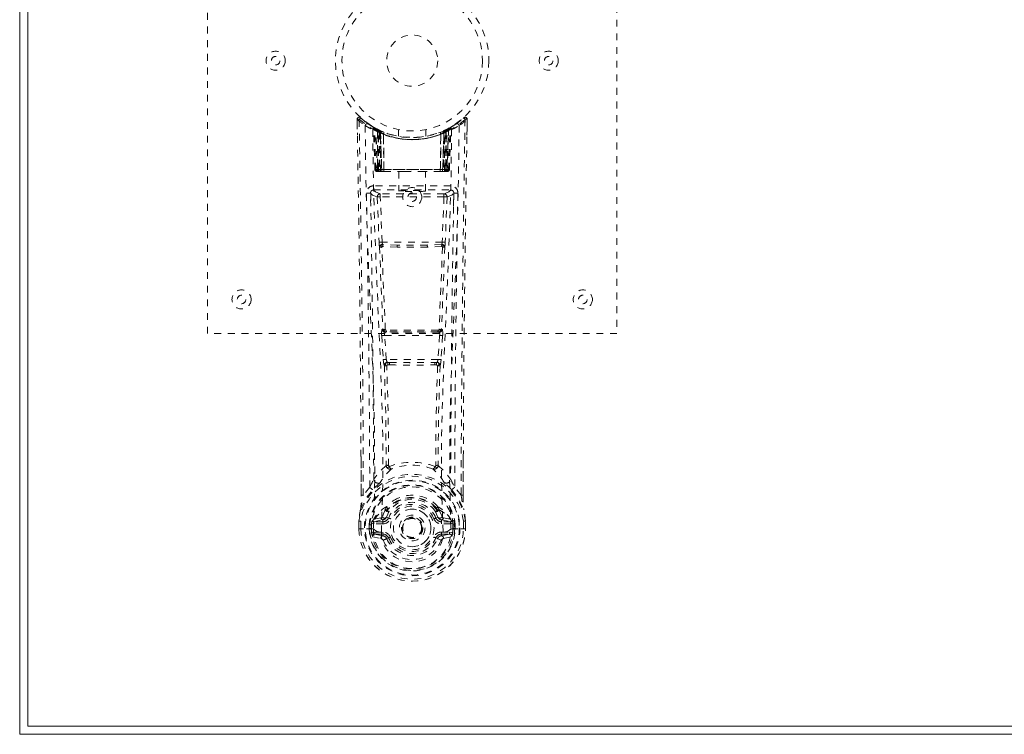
# Model space of a CAD drawing. Header units: inches. Extents: x 6.5 to 78, y 22.7 to 52.5.
# Tile 1 of 6: x 6.5 to 20.9, y 22.7 to 33.2. Entities that reach past the tile are written whole.
import ezdxf

# ---------------------------------------------------------------- set-up
doc = ezdxf.new("R2010")
doc.units = ezdxf.units.IN
doc.header["$MEASUREMENT"] = 0
doc.linetypes.add('SLD-Dashed', pattern=[0.075, 0.05, -0.025])
doc.linetypes.add('SLD-Solid', pattern=[0])

msp = doc.modelspace()

# ---------------------------------------------------------------- linework, layer by layer
at = {"color": 7, "linetype": 'SLD-Solid', "lineweight": 15}
for p, q in [((6.46, 22.709), (6.46, 52.459)), ((6.578, 52.34), (6.578, 22.827)), ((6.578, 22.827), (6.578, 52.34)), ((6.578, 22.827), (77.842, 22.827)), ((77.842, 22.827), (6.578, 22.827)), ((77.96, 22.709), (6.46, 22.709))]:
    msp.add_line(p, q, dxfattribs=at)
at = {"color": 7, "linetype": 'SLD-Dashed', "lineweight": 0}
for p, q in [((9.21, 28.584), (9.21, 36.584)), ((15.21, 36.584), (15.21, 28.584)), ((11.453, 31.747), (11.464, 31.738)), ((12.955, 31.738), (12.966, 31.747)), ((11.404, 31.655), (11.403, 31.725)), ((11.403, 31.724), (11.407, 31.494)), ((11.405, 31.725), (11.406, 31.655)), ((11.642, 31.609), (11.629, 31.617)), ((11.648, 31.605), (11.635, 31.613)), ((11.657, 31.585), (11.643, 31.593)), ((11.664, 30.988), (11.643, 31.593)), ((11.707, 31.575), (11.66, 31.599)), ((12.759, 31.599), (12.693, 31.565)), ((12.755, 30.988), (12.776, 31.593)), ((12.76, 31.6), (12.771, 31.606)), ((12.776, 31.593), (12.763, 31.585)), ((12.791, 31.617), (12.778, 31.609)), ((12.848, 31.654), (12.907, 31.698)), ((13.013, 31.494), (13.016, 31.724)), ((13.014, 31.667), (13.015, 31.725)), ((13.016, 31.725), (13.015, 31.667)), ((11.678, 30.988), (11.657, 31.585)), ((11.744, 31.539), (11.675, 31.574)), ((11.697, 30.959), (11.675, 31.574)), ((11.703, 31.544), (11.716, 31.57)), ((11.703, 31.544), (11.703, 30.988)), ((11.713, 31.539), (11.703, 31.544)), ((11.727, 31.565), (11.712, 31.572)), ((11.713, 31.539), (11.725, 31.565)), ((11.713, 30.988), (11.713, 31.539)), ((11.716, 31.57), (11.725, 31.565)), ((11.717, 31.538), (11.729, 31.564)), ((11.717, 30.988), (11.717, 31.538)), ((11.717, 31.538), (11.726, 31.533)), ((11.726, 31.533), (11.738, 31.559)), ((11.726, 31.533), (11.726, 30.988)), ((11.728, 31.564), (11.727, 31.565)), ((11.735, 31.529), (11.747, 31.555)), ((11.735, 31.529), (11.735, 30.959)), ((11.745, 31.525), (11.735, 31.529)), ((11.744, 31.539), (11.745, 31.538)), ((11.763, 30.959), (11.744, 31.539)), ((11.745, 31.525), (11.756, 31.551)), ((11.745, 31.538), (11.765, 30.959)), ((11.745, 30.959), (11.745, 31.525)), ((11.79, 31.509), (11.791, 31.508)), ((11.794, 30.959), (11.79, 31.509)), ((11.791, 31.508), (11.797, 30.959)), ((11.795, 31.535), (11.794, 31.536)), ((12.01, 31.573), (12.01, 31.476)), ((12.41, 31.476), (12.41, 31.573)), ((12.622, 30.959), (12.628, 31.508)), ((12.626, 31.536), (12.625, 31.535)), ((12.63, 31.509), (12.625, 30.959)), ((12.628, 31.508), (12.63, 31.509)), ((12.655, 30.959), (12.675, 31.538)), ((12.676, 31.539), (12.657, 30.959)), ((12.663, 31.551), (12.673, 31.555)), ((12.673, 31.555), (12.684, 31.529)), ((12.675, 31.538), (12.676, 31.539)), ((12.684, 31.529), (12.675, 31.525)), ((12.675, 31.525), (12.675, 30.959)), ((12.744, 31.574), (12.676, 31.539)), ((12.684, 30.959), (12.684, 31.529)), ((12.691, 31.564), (12.703, 31.538)), ((12.693, 31.565), (12.692, 31.564)), ((12.693, 31.533), (12.703, 31.538)), ((12.693, 30.988), (12.693, 31.533)), ((12.694, 31.565), (12.704, 31.57)), ((12.703, 31.538), (12.703, 30.988)), ((12.704, 31.57), (12.716, 31.544)), ((12.716, 31.544), (12.707, 31.539)), ((12.707, 31.539), (12.707, 30.988)), ((12.716, 30.988), (12.716, 31.544)), ((12.723, 30.959), (12.744, 31.574)), ((12.742, 30.988), (12.763, 31.585)), ((11.664, 30.988), (11.678, 30.988)), ((11.697, 30.959), (11.763, 30.959)), ((11.703, 30.988), (11.713, 30.988)), ((12.707, 30.988), (11.713, 30.988)), ((11.726, 30.988), (11.717, 30.988)), ((11.726, 30.988), (12.693, 30.988)), ((11.759, 30.959), (11.745, 30.959)), ((11.763, 30.959), (11.765, 30.959)), ((11.765, 30.959), (11.794, 30.959)), ((11.794, 30.959), (11.797, 30.959)), ((11.797, 30.959), (12.093, 30.959)), ((12.015, 30.959), (12.015, 30.673)), ((12.093, 30.959), (12.327, 30.959)), ((12.327, 30.959), (12.622, 30.959)), ((12.405, 30.673), (12.405, 30.959)), ((12.622, 30.959), (12.625, 30.959)), ((12.625, 30.959), (12.655, 30.959)), ((12.657, 30.959), (12.723, 30.959)), ((12.675, 30.959), (12.66, 30.959)), ((12.703, 30.988), (12.693, 30.988)), ((12.707, 30.988), (12.716, 30.988)), ((12.742, 30.988), (12.755, 30.988)), ((11.645, 30.75), (11.645, 30.689)), ((12.774, 30.75), (11.645, 30.75)), ((12.774, 30.689), (12.774, 30.75)), ((11.604, 30.636), (11.604, 30.45)), ((11.645, 30.689), (12.774, 30.689)), ((11.698, 30.586), (11.725, 29.923)), ((11.743, 30.632), (11.743, 30.587)), ((12.676, 30.632), (11.743, 30.632)), ((11.77, 29.925), (11.743, 30.587)), ((12.676, 30.587), (11.743, 30.587)), ((12.676, 30.587), (12.65, 29.925)), ((12.676, 30.632), (12.676, 30.587)), ((12.721, 30.586), (12.694, 29.923)), ((12.815, 30.45), (12.815, 30.636)), ((12.65, 29.925), (11.77, 29.925)), ((11.991, 29.882), (11.78, 29.888)), ((12.428, 29.882), (11.991, 29.882)), ((12.639, 29.888), (12.428, 29.882)), ((11.988, 29.849), (11.777, 29.859)), ((12.643, 29.859), (12.432, 29.849)), ((15.21, 28.584), (9.21, 28.584)), ((11.781, 28.648), (11.769, 28.644)), ((11.814, 28.602), (11.825, 28.606)), ((12.606, 28.602), (11.814, 28.602)), ((12.594, 28.606), (12.606, 28.602)), ((12.639, 28.648), (12.65, 28.644)), ((11.763, 28.554), (11.787, 28.201)), ((11.808, 28.557), (12.612, 28.557)), ((11.831, 28.204), (11.808, 28.557)), ((12.612, 28.557), (12.588, 28.204)), ((12.656, 28.554), (12.633, 28.201)), ((11.787, 28.201), (11.789, 28.174)), ((12.588, 28.204), (11.831, 28.204)), ((11.882, 28.159), (11.856, 28.16)), ((11.882, 28.159), (12.537, 28.159)), ((12.563, 28.16), (12.537, 28.159)), ((12.633, 28.201), (12.63, 28.174)), ((11.877, 28.123), (11.854, 28.123)), ((12.566, 28.123), (12.543, 28.123)), ((11.463, 26.211), (11.461, 26.779)), ((12.959, 26.766), (12.956, 26.211)), ((11.588, 26.332), (11.493, 26.214)), ((12.926, 26.214), (12.832, 26.332)), ((11.821, 26.006), (11.82, 26)), ((11.827, 26.033), (11.837, 26.049)), ((11.873, 25.982), (11.832, 25.892)), ((11.84, 25.999), (11.84, 25.993)), ((12.588, 25.892), (12.546, 25.982)), ((12.58, 25.993), (12.58, 25.999)), ((12.583, 26.049), (12.592, 26.033)), ((12.599, 26.006), (12.599, 26)), ((11.429, 25.835), (11.429, 25.831)), ((11.429, 25.722), (11.429, 25.831)), ((11.43, 25.831), (11.43, 25.721)), ((11.458, 25.831), (11.459, 25.723)), ((11.653, 25.863), (11.637, 25.85)), ((11.637, 25.85), (11.637, 25.85)), ((11.637, 25.85), (11.637, 25.85)), ((11.647, 25.825), (11.781, 25.854)), ((11.647, 25.825), (11.647, 25.795)), ((11.781, 25.825), (11.647, 25.825)), ((11.752, 25.883), (11.653, 25.863)), ((11.781, 25.854), (11.781, 25.825)), ((11.781, 25.795), (11.781, 25.825)), ((11.832, 25.892), (11.863, 25.879)), ((12.556, 25.879), (12.588, 25.892)), ((12.588, 25.892), (12.6, 25.874)), ((12.638, 25.854), (12.772, 25.825)), ((12.638, 25.825), (12.638, 25.854)), ((12.772, 25.825), (12.638, 25.825)), ((12.638, 25.795), (12.638, 25.825)), ((12.766, 25.863), (12.668, 25.883)), ((12.766, 25.863), (12.782, 25.85)), ((12.766, 25.863), (12.766, 25.863)), ((12.772, 25.795), (12.772, 25.825)), ((12.961, 25.723), (12.961, 25.831)), ((12.989, 25.721), (12.989, 25.831)), ((12.99, 25.722), (12.991, 25.831)), ((12.991, 25.831), (12.991, 25.835)), ((11.429, 25.722), (11.432, 25.722)), ((11.476, 25.722), (11.432, 25.722)), ((11.459, 25.723), (11.459, 25.722)), ((11.496, 25.723), (11.476, 25.722)), ((11.642, 25.723), (11.496, 25.723)), ((11.58, 25.726), (11.58, 25.779)), ((11.58, 25.726), (11.58, 25.726)), ((11.609, 25.778), (11.614, 25.792)), ((11.609, 25.778), (11.609, 25.726)), ((11.614, 25.726), (11.609, 25.726)), ((11.614, 25.792), (11.614, 25.726)), ((11.642, 25.722), (11.642, 25.723)), ((11.781, 25.795), (11.647, 25.795)), ((12.366, 25.74), (12.366, 25.734)), ((12.366, 25.734), (12.366, 25.719)), ((12.772, 25.795), (12.638, 25.795)), ((12.778, 25.723), (12.924, 25.723)), ((12.81, 25.778), (12.806, 25.792)), ((12.806, 25.792), (12.806, 25.726)), ((12.806, 25.726), (12.81, 25.726)), ((12.81, 25.726), (12.81, 25.778)), ((12.84, 25.779), (12.84, 25.726)), ((12.924, 25.723), (12.943, 25.722)), ((12.943, 25.722), (12.987, 25.722)), ((12.961, 25.722), (12.961, 25.723)), ((12.987, 25.722), (12.99, 25.722)), ((11.631, 25.606), (11.753, 25.579)), ((11.661, 25.673), (11.661, 25.643)), ((11.661, 25.673), (11.781, 25.673)), ((11.781, 25.618), (11.661, 25.643)), ((11.661, 25.643), (11.781, 25.643)), ((11.781, 25.673), (11.781, 25.643)), ((11.781, 25.618), (11.781, 25.643)), ((11.863, 25.588), (11.837, 25.577)), ((12.582, 25.577), (12.556, 25.588)), ((12.586, 25.585), (12.582, 25.577)), ((12.638, 25.673), (12.638, 25.643)), ((12.638, 25.673), (12.759, 25.673)), ((12.759, 25.643), (12.638, 25.618)), ((12.638, 25.618), (12.638, 25.643)), ((12.638, 25.643), (12.759, 25.643)), ((12.662, 25.671), (12.662, 25.67)), ((12.666, 25.579), (12.788, 25.606)), ((12.759, 25.643), (12.759, 25.673))]:
    msp.add_line(p, q, dxfattribs=at)
at = {"color": 7, "linetype": 'SLD-Dashed', "lineweight": 0, "flags": 128}
for points in [[(13.013, 31.725), (13.011, 31.733), (13.008, 31.74), (13.003, 31.747), (12.996, 31.751), (12.989, 31.754), (12.982, 31.755), (12.975, 31.753), (12.968, 31.749)], [(11.493, 26.214), (11.492, 26.984), (11.487, 27.752), (11.48, 28.519), (11.47, 29.284), (11.468, 29.478), (11.465, 29.675), (11.462, 29.844), (11.459, 30.031), (11.458, 30.109), (11.457, 30.19), (11.456, 30.274), (11.455, 30.348), (11.454, 30.368), (11.454, 30.402), (11.453, 30.45), (11.452, 30.512), (11.451, 30.599), (11.449, 30.704), (11.447, 30.828), (11.445, 30.969), (11.443, 31.094), (11.441, 31.192), (11.44, 31.286), (11.436, 31.522), (11.433, 31.725)], [(11.522, 31.631), (11.531, 30.876), (11.55, 30.123), (11.578, 29.373), (11.61, 28.628), (11.64, 27.889), (11.659, 27.157), (11.661, 26.434), (11.642, 25.722)], [(11.715, 31.568), (11.693, 31.581), (11.669, 31.594)], [(12.897, 31.631), (12.889, 30.876), (12.869, 30.123), (12.841, 29.373), (12.809, 28.628), (12.78, 27.889), (12.76, 27.157), (12.759, 26.434), (12.778, 25.723)], [(12.778, 31.609), (12.775, 31.608), (12.769, 31.605)], [(12.789, 31.616), (12.789, 31.616), (12.791, 31.617)], [(11.758, 25.671), (11.779, 26.383), (11.778, 27.105), (11.758, 27.837), (11.727, 28.575), (11.693, 29.319), (11.663, 30.068), (11.642, 30.821), (11.631, 31.576)], [(11.693, 31.582), (11.684, 31.585), (11.68, 31.585), (11.678, 31.579), (11.676, 31.572)], [(12.596, 31.526), (12.615, 31.531), (12.628, 31.537)], [(12.788, 31.576), (12.778, 30.821), (12.756, 30.068), (12.726, 29.319), (12.692, 28.575), (12.661, 27.837), (12.641, 27.105), (12.64, 26.383), (12.662, 25.671)], [(12.675, 31.525), (12.67, 31.535), (12.667, 31.544), (12.664, 31.549), (12.663, 31.551)], [(12.681, 31.559), (12.682, 31.557), (12.685, 31.552), (12.689, 31.543), (12.693, 31.533)], [(12.707, 31.539), (12.702, 31.549), (12.698, 31.558), (12.695, 31.564), (12.694, 31.565)], [(11.703, 30.988), (11.688, 30.988), (11.676, 30.988), (11.667, 30.988), (11.664, 30.988)], [(11.678, 30.988), (11.681, 30.988), (11.69, 30.988), (11.702, 30.988), (11.717, 30.988)], [(12.093, 30.959), (12.21, 30.968), (12.327, 30.959)], [(12.703, 30.988), (12.717, 30.988), (12.73, 30.988), (12.738, 30.988), (12.742, 30.988)], [(12.755, 30.988), (12.752, 30.988), (12.744, 30.988), (12.731, 30.988), (12.716, 30.988)], [(11.6, 30.643), (11.627, 30.614), (11.698, 30.586)], [(11.743, 30.632), (11.672, 30.66), (11.645, 30.689)], [(11.743, 30.587), (11.727, 30.587), (11.713, 30.586), (11.703, 30.586), (11.698, 30.586)], [(12.774, 30.689), (12.747, 30.66), (12.676, 30.632)], [(12.721, 30.586), (12.716, 30.586), (12.706, 30.586), (12.692, 30.587), (12.676, 30.587)], [(12.721, 30.586), (12.792, 30.614), (12.819, 30.643)], [(11.77, 29.925), (11.754, 29.924), (11.74, 29.924), (11.73, 29.923), (11.725, 29.923)], [(12.428, 29.882), (12.21, 29.882), (11.991, 29.882)], [(12.694, 29.923), (12.69, 29.923), (12.679, 29.924), (12.665, 29.924), (12.65, 29.925)], [(11.732, 29.855), (11.756, 29.25), (11.781, 28.648)], [(11.816, 28.643), (11.79, 29.245), (11.766, 29.852)], [(12.432, 29.849), (12.21, 29.849), (11.988, 29.849)], [(12.654, 29.852), (12.63, 29.245), (12.604, 28.643)], [(12.687, 29.855), (12.664, 29.25), (12.639, 28.648)], [(11.825, 28.606), (11.817, 28.607), (11.809, 28.61), (11.803, 28.615), (11.8, 28.621), (11.8, 28.627), (11.803, 28.633), (11.808, 28.638), (11.816, 28.643)], [(12.604, 28.643), (12.611, 28.638), (12.617, 28.633), (12.619, 28.627), (12.619, 28.621), (12.616, 28.615), (12.611, 28.61), (12.603, 28.607), (12.594, 28.606)], [(11.808, 28.557), (11.8, 28.556), (11.792, 28.556), (11.785, 28.555), (11.778, 28.555), (11.773, 28.555), (11.768, 28.554), (11.765, 28.554), (11.763, 28.554)], [(12.656, 28.554), (12.651, 28.554), (12.641, 28.555), (12.627, 28.556), (12.612, 28.557)], [(11.831, 28.204), (11.816, 28.203), (11.802, 28.202), (11.792, 28.202), (11.787, 28.201)], [(12.633, 28.201), (12.628, 28.202), (12.618, 28.202), (12.603, 28.203), (12.588, 28.204)], [(11.802, 28.116), (11.823, 27.383), (11.829, 26.659)], [(11.865, 26.649), (11.859, 27.375), (11.837, 28.109)], [(12.582, 28.109), (12.561, 27.375), (12.555, 26.649)], [(12.618, 28.116), (12.596, 27.383), (12.59, 26.659)], [(11.464, 26.78), (11.464, 26.554), (11.465, 26.212)], [(12.955, 26.212), (12.955, 26.586), (12.956, 26.766)], [(11.827, 26.651), (11.729, 26.556), (11.647, 26.45)], [(11.827, 26.651), (11.829, 26.641), (11.834, 26.633), (11.84, 26.626), (11.847, 26.622), (11.855, 26.622), (11.862, 26.624), (11.869, 26.629), (11.875, 26.637)], [(12.544, 26.637), (12.55, 26.629), (12.557, 26.624), (12.565, 26.622), (12.573, 26.622), (12.58, 26.626), (12.586, 26.633), (12.59, 26.641), (12.592, 26.651)], [(12.592, 26.651), (12.691, 26.556), (12.773, 26.45)], [(11.727, 26.386), (11.736, 26.395), (11.741, 26.401)], [(12.693, 26.386), (12.684, 26.395), (12.679, 26.401)], [(11.454, 26.008), (11.531, 26.166), (11.631, 26.294)], [(12.789, 26.294), (12.889, 26.166), (12.965, 26.008)], [(11.463, 26.211), (11.463, 26.212), (11.464, 26.212), (11.467, 26.213), (11.47, 26.213), (11.475, 26.213), (11.481, 26.214), (11.487, 26.214), (11.493, 26.214)], [(12.956, 26.211), (12.956, 26.212), (12.955, 26.212), (12.953, 26.213), (12.949, 26.213), (12.944, 26.213), (12.938, 26.214), (12.932, 26.214), (12.926, 26.214)], [(11.454, 26.008), (11.44, 25.932), (11.429, 25.835)], [(11.454, 26.008), (11.453, 26.003), (11.452, 25.998)], [(11.653, 25.863), (11.73, 25.945), (11.821, 26.006)], [(11.82, 26), (11.797, 25.956), (11.775, 25.903)], [(11.821, 26.006), (11.825, 26.029), (11.827, 26.033)], [(11.854, 25.972), (11.844, 25.973), (11.834, 25.977)], [(11.84, 25.999), (11.843, 26.013), (11.851, 26.025)], [(11.842, 25.988), (11.851, 25.983), (11.861, 25.98), (11.868, 25.98), (11.873, 25.982)], [(12.546, 25.982), (12.551, 25.98), (12.559, 25.98), (12.568, 25.983), (12.578, 25.988)], [(12.586, 25.977), (12.575, 25.973), (12.565, 25.972)], [(12.569, 26.025), (12.576, 26.013), (12.58, 25.999)], [(12.592, 26.033), (12.595, 26.029), (12.599, 26.006)], [(12.599, 26.006), (12.69, 25.945), (12.766, 25.863)], [(12.599, 26), (12.623, 25.956), (12.645, 25.903)], [(12.967, 25.998), (12.967, 26.003), (12.965, 26.008)], [(12.991, 25.835), (12.979, 25.932), (12.965, 26.008)], [(12.991, 25.831), (12.98, 25.925), (12.967, 25.998)], [(11.429, 25.835), (11.43, 25.834), (11.432, 25.834), (11.435, 25.834), (11.438, 25.833), (11.443, 25.833), (11.448, 25.832), (11.453, 25.831), (11.458, 25.831)], [(11.429, 25.831), (11.429, 25.831), (11.43, 25.831), (11.432, 25.831), (11.436, 25.831), (11.441, 25.831), (11.446, 25.831), (11.452, 25.831), (11.458, 25.831)], [(11.637, 25.85), (11.631, 25.844), (11.622, 25.837)], [(11.775, 25.903), (11.763, 25.888), (11.752, 25.883)], [(11.891, 25.868), (11.885, 25.87), (11.88, 25.872), (11.876, 25.874), (11.871, 25.876), (11.868, 25.877), (11.865, 25.878), (11.864, 25.879), (11.863, 25.879)], [(12.529, 25.868), (12.534, 25.87), (12.539, 25.872), (12.544, 25.874), (12.548, 25.876), (12.551, 25.877), (12.554, 25.878), (12.556, 25.879), (12.556, 25.879)], [(12.645, 25.903), (12.656, 25.888), (12.668, 25.883)], [(12.797, 25.837), (12.791, 25.842), (12.782, 25.85)], [(12.961, 25.831), (12.966, 25.831), (12.972, 25.832), (12.977, 25.833), (12.981, 25.833), (12.985, 25.834), (12.988, 25.834), (12.99, 25.834), (12.991, 25.835)], [(12.961, 25.831), (12.967, 25.831), (12.973, 25.831), (12.979, 25.831), (12.983, 25.831), (12.987, 25.831), (12.99, 25.831), (12.991, 25.831), (12.991, 25.831)], [(11.459, 25.722), (11.453, 25.722), (11.446, 25.722), (11.441, 25.722), (11.436, 25.722), (11.433, 25.722), (11.43, 25.722), (11.429, 25.722), (11.429, 25.722)], [(11.609, 25.726), (11.606, 25.726), (11.6, 25.726), (11.59, 25.726), (11.58, 25.726)], [(11.647, 25.795), (11.63, 25.797), (11.615, 25.804)], [(11.642, 25.722), (11.658, 25.705), (11.686, 25.689)], [(11.686, 25.689), (11.72, 25.678), (11.758, 25.67)], [(12.662, 25.67), (12.7, 25.678), (12.733, 25.689)], [(12.733, 25.689), (12.762, 25.705), (12.778, 25.722)], [(12.805, 25.804), (12.789, 25.797), (12.772, 25.795)], [(12.99, 25.722), (12.991, 25.722), (12.989, 25.722), (12.987, 25.722), (12.983, 25.722), (12.978, 25.722), (12.973, 25.722), (12.967, 25.722), (12.961, 25.722)], [(11.619, 25.656), (11.638, 25.668), (11.661, 25.673)], [(11.758, 25.67), (11.758, 25.67), (11.758, 25.671)], [(11.758, 25.67), (11.762, 25.588), (11.785, 25.507), (11.825, 25.432), (11.881, 25.365), (11.951, 25.311), (12.032, 25.27), (12.119, 25.245), (12.21, 25.237), (12.3, 25.245), (12.388, 25.27), (12.468, 25.31), (12.538, 25.365), (12.594, 25.432), (12.635, 25.507), (12.657, 25.588), (12.662, 25.67)], [(11.891, 25.6), (11.885, 25.597), (11.88, 25.595), (11.876, 25.593), (11.871, 25.592), (11.868, 25.59), (11.865, 25.589), (11.864, 25.588), (11.863, 25.588)], [(12.529, 25.6), (12.534, 25.597), (12.539, 25.595), (12.544, 25.593), (12.548, 25.592), (12.551, 25.59), (12.554, 25.589), (12.556, 25.588), (12.556, 25.588)], [(12.582, 25.577), (12.584, 25.576), (12.59, 25.574), (12.598, 25.571), (12.608, 25.566), (12.618, 25.562), (12.627, 25.559), (12.633, 25.556), (12.637, 25.554)], [(12.759, 25.673), (12.781, 25.668), (12.801, 25.656)]]:
    msp.add_lwpolyline(points, dxfattribs=at)
at = {"color": 7, "linetype": 'SLD-Dashed', "lineweight": 0}
for centre, radius in [((12.21, 32.584), 1.125), ((12.21, 32.584), 1.03), ((12.21, 32.584), 0.375), ((10.21, 32.584), 0.14), ((10.21, 32.584), 0.0625), ((14.21, 32.584), 0.14), ((14.21, 32.584), 0.0625), ((12.21, 30.584), 0.14), ((12.21, 30.584), 0.0625), ((9.71, 29.084), 0.14), ((9.71, 29.084), 0.0625), ((14.71, 29.084), 0.14), ((14.71, 29.084), 0.0625), ((12.21, 25.734), 0.7), ((12.21, 25.734), 0.69), ((12.21, 25.734), 0.623), ((12.21, 25.734), 0.32), ((12.21, 25.734), 0.275), ((12.21, 25.734), 0.188), ((12.21, 25.734), 0.156), ((12.21, 25.734), 0.142), ((12.21, 25.734), 0.14), ((12.21, 25.734), 0.138)]:
    msp.add_circle(centre, radius, dxfattribs=at)
for centre, radius, start, end in [((11.433, 31.725), 0.03, 47.8758, 180.8645), ((13.544, 29.825), 2.84, 137.4035, 138.0068), ((12.207, 32.58), 1.123, 227.9178, 235.3749), ((12.213, 32.58), 1.123, 304.6242, 312.0837), ((12.986, 31.725), 0.03, 359.1362, 132.1235), ((10.928, 29.873), 2.769, 41.9855, 42.6042), ((12.217, 32.635), 1.221, 228.2159, 235.3112), ((11.441, 30.554), 1.171, 90.384, 91.8523), ((-323.286, 25.359), 334.749, 0.24309, 1.07768), ((12.21, 32.584), 1.158, 227.8872, 312.1137), ((11.552, 31.631), 0.03, 55.9474, 179.9446), ((12.193, 32.815), 1.361, 240.4671, 245.6254), ((12.178, 32.528), 1.064, 234.3731, 244.9425), ((12.21, 32.583), 1.127, 235.3621, 240.5086), ((11.613, 31.592), 0.03, 1.983, 58.9776), ((12.076, 32.36), 0.867, 238.9323, 239.7717), ((11.672, 31.563), 0.0429, 114.1662, 163.0378), ((11.626, 31.596), 0.02, 342.7354, 49.6293), ((11.627, 31.584), 0.0299, 1.9098, 59.745), ((12.209, 32.582), 1.126, 239.7585, 244.757), ((12.184, 32.199), 0.813, 228.2767, 233.7138), ((12.21, 32.584), 1.128, 240.5082, 299.4917), ((11.646, 31.573), 0.0299, 1.8124, 60.7897), ((12.211, 32.586), 1.131, 240.8336, 245.7557), ((12.208, 32.587), 1.131, 294.2452, 299.1655), ((12.233, 32.202), 0.817, 306.2997, 311.7098), ((12.774, 31.573), 0.0299, 119.2103, 178.1876), ((12.772, 31.575), 0.0273, 117.6367, 182.2872), ((12.793, 31.584), 0.0299, 120.255, 178.0902), ((12.209, 32.584), 1.128, 299.4928, 304.6365), ((12.747, 31.563), 0.0429, 16.9809, 65.8183), ((12.802, 31.593), 0.0264, 119.4168, 183.7826), ((12.806, 31.592), 0.03, 121.0224, 178.017), ((12.226, 32.817), 1.363, 294.3805, 299.5299), ((12.867, 31.631), 0.03, 0.0548, 124.0532), ((12.202, 32.636), 1.222, 304.6918, 311.7814), ((427.225, 24.484), 414.303, 178.99853, 179.76079), ((348.723, 25.35), 335.767, 178.92191, 179.75832), ((12.968, 30.045), 1.681, 88.3704, 89.3933), ((12.21, 32.615), 1.19, 240.9033, 299.0965), ((12.181, 32.191), 0.801, 229.1465, 234.58), ((12.183, 32.187), 0.796, 230.3896, 235.761), ((-14.022, 30.302), 25.73, 1.4615, 2.8408), ((12.21, 32.583), 1.155, 244.5269, 295.4731), ((12.21, 32.582), 1.155, 245.259, 294.741), ((11.714, 31.538), 0.0297, 1.4739, 64.5371), ((11.715, 31.537), 0.0297, 1.4813, 64.5848), ((12.146, 32.443), 0.974, 244.5405, 247.4794), ((12.162, 32.13), 0.724, 234.8097, 239.0666), ((12.21, 32.582), 1.155, 246.2581, 293.7419), ((11.76, 31.527), 0.0346, 329.0128, 15.067), ((11.761, 31.526), 0.0346, 329.0898, 15.1453), ((12.21, 32.547), 1.12, 248.0447, 291.9528), ((12.658, 31.526), 0.0344, 164.7142, 211.0504), ((12.659, 31.527), 0.0347, 164.947, 210.9729), ((12.257, 32.13), 0.725, 300.9354, 305.1876), ((12.704, 31.537), 0.0297, 115.4094, 178.5245), ((12.705, 31.538), 0.0297, 115.4668, 178.5234), ((12.239, 32.184), 0.792, 304.2277, 309.6217), ((12.24, 32.189), 0.8, 305.4126, 310.8587), ((38.442, 30.302), 25.73, 177.1592, 178.5385), ((11.694, 30.989), 0.03, 182.0013, 269.9925), ((11.726, 31.032), 0.0753, 216.3066, 253.1006), ((11.708, 30.989), 0.03, 181.9734, 269.9666), ((11.722, 31.138), 0.177, 260.4265, 268.515), ((12.276, 30.981), 0.573, 179.3831, 182.082), ((12.13, 30.98), 0.417, 179.0274, 183.0064), ((12.305, 30.981), 0.588, 179.3923, 182.0225), ((12.155, 30.98), 0.429, 179.0501, 182.9186), ((12.264, 30.98), 0.429, 357.0814, 0.9499), ((12.114, 30.981), 0.588, 357.978, 0.6072), ((12.698, 31.145), 0.185, 271.3829, 279.0479), ((12.288, 30.98), 0.419, 357.001, 0.9652), ((12.712, 30.989), 0.03, 270.0262, 358.0337), ((12.694, 31.032), 0.0753, 286.8966, 323.6994), ((12.143, 30.981), 0.573, 357.918, 0.6169), ((12.725, 30.989), 0.03, 270.0048, 358.0058), ((11.645, 30.645), 0.105, 89.9863, 180.8815), ((12.774, 30.645), 0.105, 359.1197, 90.0137), ((11.569, 29.788), 0.856, 87.8889, 91.906), ((-277.409, 25.304), 288.999, 0.2037, 1.05859), ((11.645, 30.644), 0.045, 90.0068, 180.9409), ((-278.942, 25.306), 290.591, 0.22542, 1.05234), ((11.743, 30.587), 0.0451, 90.4456, 181.694), ((12.676, 30.587), 0.0451, 358.2727, 89.5565), ((303.362, 25.306), 290.591, 178.94766, 179.77458), ((12.774, 30.644), 0.045, 359.0594, 89.9966), ((12.851, 29.789), 0.855, 88.0933, 92.1129), ((315.319, 25.156), 302.489, 178.96047, 179.77724), ((12.24, 29.943), 0.516, 182.1896, 189.7897), ((11.776, 29.846), 0.0452, 90.1288, 168.556), ((11.778, 29.87), 0.0216, 94.0691, 235.9955), ((11.903, 29.934), 0.134, 183.73, 198.5403), ((11.781, 29.892), 0.00464, 195.4446, 262.7345), ((11.888, 29.86), 0.111, 165.3975, 180.5076), ((12.07, 29.857), 0.0821, 162.2386, 186.0121), ((12.35, 29.857), 0.0822, 353.9906, 17.7587), ((12.639, 29.892), 0.00459, 276.8526, 344.7442), ((12.532, 29.86), 0.111, 359.534, 14.6992), ((12.516, 29.934), 0.134, 341.4615, 356.2682), ((12.642, 29.87), 0.0216, 303.9989, 85.9302), ((12.643, 29.846), 0.0452, 11.4472, 89.868), ((12.179, 29.943), 0.516, 350.2108, 357.8082), ((11.758, 29.947), 0.0956, 254.376, 274.7216), ((11.776, 29.847), 0.0114, 88.5017, 157.4596), ((12.643, 29.847), 0.0114, 22.2135, 91.2786), ((12.661, 29.947), 0.0956, 265.2785, 285.6231), ((11.951, 28.587), 0.191, 162.6851, 189.9497), ((11.814, 28.647), 0.0451, 183.9456, 269.3348), ((11.826, 28.651), 0.0451, 184.0931, 269.3052), ((11.808, 28.709), 0.0668, 245.6231, 276.1126), ((11.857, 28.573), 0.052, 146.8609, 198.5224), ((11.832, 28.649), 0.0174, 200.0939, 265.4738), ((11.835, 28.545), 0.0625, 88.5268, 99.0811), ((11.866, 28.627), 0.0353, 173.7835, 215.2109), ((12.21, -7.088), 35.722, 89.3919, 90.6082), ((12.21, -4.106), 32.715, 89.3471, 90.6533), ((12.554, 28.627), 0.0353, 324.8071, 6.2075), ((12.584, 28.544), 0.0636, 80.9784, 91.4826), ((12.587, 28.649), 0.0183, 275.7918, 338.1101), ((12.594, 28.651), 0.0451, 270.6965, 355.9051), ((12.611, 28.709), 0.0667, 263.8693, 294.4114), ((12.605, 28.647), 0.0451, 270.6621, 356.0544), ((12.562, 28.573), 0.0518, 341.3888, 33.2279), ((12.468, 28.587), 0.191, 350.0546, 17.3078), ((11.993, 28.188), 0.204, 184.055, 200.6732), ((11.848, 28.115), 0.0464, 92.4752, 179.2413), ((11.847, 28.135), 0.0271, 90.6812, 249.4124), ((11.913, 28.21), 0.0824, 183.6495, 215.4452), ((11.855, 28.178), 0.0184, 242.028, 273.5498), ((11.932, 28.136), 0.0795, 162.7945, 189.4379), ((11.938, 28.132), 0.0624, 154.2077, 188.7203), ((12.21, 61.535), 33.378, 269.4375, 270.5625), ((12.481, 28.132), 0.0624, 351.2689, 25.7958), ((12.565, 28.177), 0.0176, 265.6759, 298.7691), ((12.488, 28.136), 0.0794, 350.5725, 17.2076), ((12.508, 28.209), 0.0808, 324.2156, 356.6896), ((12.571, 28.115), 0.0464, 0.7581, 87.5254), ((12.573, 28.135), 0.0271, 290.59, 89.3163), ((12.427, 28.188), 0.204, 339.3349, 355.9389), ((11.831, 28.17), 0.0615, 242.1234, 275.9668), ((11.855, 28.105), 0.0186, 94.5919, 165.3532), ((12.21, 60.473), 32.351, 269.4099, 270.5901), ((12.564, 28.105), 0.0186, 14.5325, 85.3437), ((12.589, 28.17), 0.0615, 264.0382, 297.8716), ((12.21, 25.724), 0.972, 69.8639, 110.1345), ((12.481, 25.949), 0.867, 131.5107, 148.5604), ((11.817, 26.658), 0.0126, 326.471, 4.1249), ((11.888, 26.656), 0.0607, 184.6201, 287.3291), ((11.862, 26.703), 0.0541, 233.0484, 273.2385), ((11.879, 26.65), 0.014, 187.7749, 254.3795), ((11.934, 26.653), 0.0612, 194.8584, 242.434), ((12.21, 25.805), 0.849, 69.0471, 110.9531), ((11.938, 25.949), 0.868, 31.4427, 48.4859), ((12.532, 26.656), 0.0607, 252.6736, 355.3773), ((12.485, 26.653), 0.0612, 297.5733, 345.1343), ((12.541, 26.651), 0.0141, 285.6537, 352.1787), ((12.558, 26.703), 0.0541, 266.7637, 306.9516), ((12.603, 26.658), 0.0127, 175.8867, 213.4813), ((12.21, 25.734), 0.787, 7.3679, 172.6321), ((12.21, 25.734), 0.758, 7.3678, 172.6322), ((9.112, 27.649), 2.804, 331.9807, 334.6787), ((11.708, 26.452), 0.0607, 182.352, 303.2473), ((12.712, 26.452), 0.0607, 236.758, 357.6461), ((15.294, 27.642), 2.789, 205.3143, 208.0262), ((12.21, 25.734), 0.632, 4.1188, 175.8812), ((11.839, 26.578), 0.352, 224.3739, 233.6406), ((12.21, 25.734), 0.602, 4.2517, 175.7483), ((13.201, 24.748), 2.204, 131.995, 135.4504), ((11.218, 24.748), 2.204, 44.5496, 48.0043), ((12.58, 26.578), 0.352, 306.3565, 315.6259), ((10.028, 26.178), 1.436, 352.8152, 1.3449), ((5.853, 27.178), 5.722, 348.2063, 350.2986), ((12.157, 25.782), 0.417, 111.8214, 140.2637), ((12.21, 25.721), 0.455, 35.9728, 144.0272), ((12.21, 25.691), 0.49, 42.8675, 137.1325), ((12.21, 25.734), 0.376, 22.774, 157.226), ((12.21, 25.742), 0.413, 35.4708, 144.5336), ((12.21, 25.71), 0.504, 65.7104, 114.2902), ((12.262, 25.782), 0.417, 39.7508, 68.1638), ((18.568, 27.178), 5.724, 189.7011, 191.7926), ((14.372, 26.177), 1.416, 178.5989, 187.2436), ((12.694, 25.737), 1.268, 168.1213, 175.7648), ((12.099, 25.586), 0.532, 119.5722, 150.2111), ((11.839, 26.021), 0.0285, 228.6899, 271.135), ((11.85, 26.002), 0.0299, 184.5218, 237.2361), ((11.839, 26.027), 0.0285, 228.7109, 271.1736), ((11.32, 26.336), 0.627, 325.09, 326.3516), ((11.866, 26.049), 0.029, 181.3422, 239.0763), ((11.845, 25.992), 0.00484, 175.7097, 234.2177), ((11.854, 25.995), 0.0228, 269.5505, 325.8701), ((12.21, 25.734), 0.346, 22.7741, 157.2259), ((12.21, 25.734), 0.275, 90.0001, 269.9999), ((12.21, 25.734), 0.275, 270.0001, 89.9999), ((12.565, 25.995), 0.0228, 214.1466, 270.4724), ((12.554, 26.049), 0.029, 300.9203, 358.6694), ((12.575, 25.992), 0.00482, 305.6654, 4.4072), ((13.157, 26.375), 0.697, 213.7117, 214.8467), ((12.58, 26.027), 0.0285, 268.8359, 311.2796), ((12.58, 26.021), 0.0285, 268.8538, 311.3274), ((12.318, 25.584), 0.535, 29.8502, 60.3543), ((12.569, 26.002), 0.0301, 303.0096, 355.368), ((11.737, 25.795), 0.122, 159.7462, 175.7859), ((11.647, 25.855), 0.0305, 215.6281, 270.549), ((11.781, 25.884), 0.0299, 181.6278, 269.1229), ((11.805, 25.908), 0.0308, 189.2248, 329.7579), ((11.776, 25.914), 0.06, 275.0561, 338.6854), ((11.781, 25.914), 0.089, 270, 337.226), ((11.781, 25.914), 0.119, 270.0003, 337.2273), ((12.21, 25.734), 0.157, 84.8878, 105.7451), ((12.638, 25.914), 0.119, 202.7739, 269.9997), ((12.638, 25.914), 0.089, 202.774, 270), ((12.614, 25.908), 0.0308, 210.289, 350.7378), ((12.639, 25.904), 0.0502, 217.9354, 269.316), ((12.638, 25.884), 0.0299, 270.8819, 358.3674), ((12.773, 25.855), 0.0305, 269.4562, 324.3667), ((12.718, 25.803), 0.0867, 0.8656, 23.6022), ((12.21, 25.734), 0.781, 180.8691, 0), ((12.21, 25.734), 0.781, 180.8627, 359.1373), ((12.21, 25.734), 0.751, 180.8898, 359.1373), ((11.61, 26.38), 0.602, 267.1333, 269.9814), ((12.21, 25.734), 0.63, 180.7178, 359.2822), ((12.21, 25.734), 0.6, 180.7178, 359.2822), ((12.21, 25.734), 0.599, 173.2568, 174.3599), ((12.21, 25.734), 0.596, 180.7437, 187.5062), ((12.21, 25.707), 0.568, 178.4776, 1.5214), ((12.21, 25.734), 0.596, 352.4937, 359.2563), ((12.21, 25.734), 0.599, 5.6401, 6.7432), ((12.81, 26.38), 0.602, 270.0186, 272.8667), ((12.808, 24.407), 1.319, 88.6354, 89.9278), ((11.851, 25.687), 0.234, 187.571, 200.0277), ((11.66, 25.613), 0.0298, 88.6126, 192.2779), ((11.782, 25.588), 0.0301, 91.2015, 198.164), ((11.744, 25.538), 0.0412, 22.4931, 77.8733), ((11.781, 25.554), 0.119, 22.7727, 89.9997), ((11.781, 25.554), 0.089, 22.774, 90), ((11.775, 25.551), 0.0675, 22.9257, 84.9758), ((13.483, 21.581), 4.321, 112.3801, 113.1685), ((12.21, 25.734), 0.463, 202.774, 337.226), ((12.21, 25.734), 0.404, 202.774, 337.226), ((12.21, 25.734), 0.376, 202.774, 337.226), ((12.21, 25.734), 0.346, 202.7741, 337.2259), ((12.638, 25.554), 0.119, 90.0003, 157.2261), ((12.638, 25.554), 0.089, 90, 157.226), ((12.644, 25.551), 0.0676, 95.0435, 150.0532), ((12.675, 25.538), 0.0412, 102.118, 157.5156), ((12.638, 25.588), 0.0301, 341.836, 88.7986), ((12.759, 25.613), 0.0298, 347.7138, 91.3912), ((12.569, 25.687), 0.234, 339.9648, 352.4308)]:
    msp.add_arc(centre, radius, start, end, dxfattribs=at)
msp.add_ellipse((12.21, 30.673), major_axis=(0.195, 0), ratio=0.034921, dxfattribs=at)

doc.saveas('drawing.dxf')
